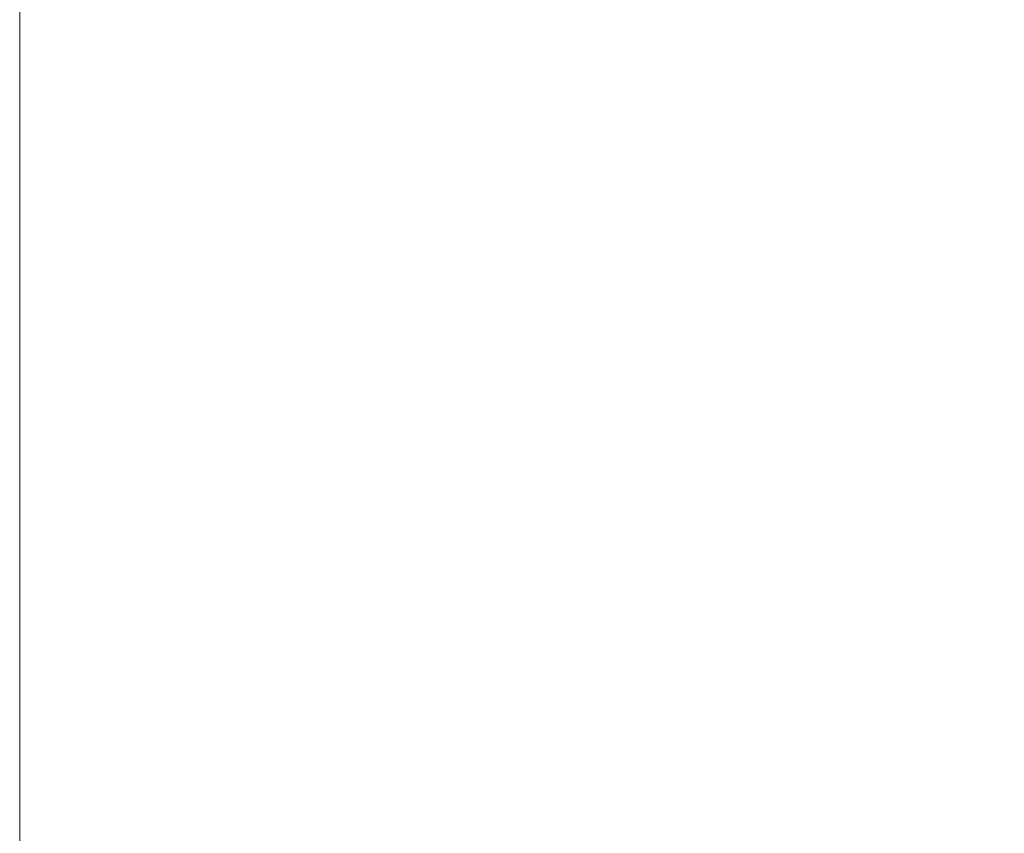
# Model space of a CAD drawing. Header units: inches. Extents: x -540 to -144, y -124 to 30.
# Tile 197 of 256: x -299.991 to -299.142, y -120.712 to -120.01. Entities that reach past the tile are written whole.
import ezdxf

# ---------------------------------------------------------------- set-up
doc = ezdxf.new("R2010")
doc.units = ezdxf.units.IN
doc.header["$MEASUREMENT"] = 0
doc.layers.add('A-FLOR-HRAL', color=1, linetype='Continuous', lineweight=9)

# ---------------------------------------------------------------- blocks, each defined once
blk = doc.blocks.new('Railing - 4_ x 4_-260334-_3D_')
at = {"layer": 'A-FLOR-HRAL'}
mesh = blk.add_polyface(dxfattribs=at)
corners = [(2, 2, 29), (2, 2), (-2, 2), (-2, 2, 29)]
mesh.append_faces([[corners[k] for k in face] for face in [(2, 3, 0, 1)]])
mesh = blk.add_polyface(dxfattribs=at)
corners = [(-2, 2), (2, 2), (2, -2), (-2, -2)]
mesh.append_faces([[corners[k] for k in face] for face in [(0, 1, 2, 3)]])
mesh = blk.add_polyface(dxfattribs=at)
corners = [(2, 2, 29), (-2, 2, 29), (-2, -2, 29), (2, -2, 29)]
mesh.append_faces([[corners[k] for k in face] for face in [(3, 0, 1, 2)]])
blk = doc.blocks.new('Railing - Railing-122112-_3D_')
at = {"rotation": 89.99999999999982}
blk.add_blockref('Railing - 4_ x 4_-260334-_3D_', (-297.99129, -121.22963), dxfattribs=at)
at = {"layer": 'A-FLOR-HRAL'}
mesh = blk.add_polyface(dxfattribs=at)
corners = [(-299.9913, -124.22963, 30), (-299.9913, -118.22963, 30), (-299.9913, -118.22963, 29), (-299.9913, -124.22963, 29)]
mesh.append_faces([[corners[k] for k in face] for face in [(2, 3, 0, 1)]])
mesh = blk.add_polyface(dxfattribs=at)
corners = [(-299.9913, -118.22963, 30), (-299.9913, -124.22963, 30), (-143.99129, -124.22963, 30), (-143.99129, -118.22963, 30)]
mesh.append_faces([[corners[k] for k in face] for face in [(3, 0, 1, 2)]])
mesh = blk.add_polyface(dxfattribs=at)
corners = [(-299.9913, -124.22963, 29), (-299.9913, -118.22963, 29), (-143.99129, -118.22963, 29), (-143.99129, -124.22963, 29)]
mesh.append_faces([[corners[k] for k in face] for face in [(0, 1, 2, 3)]])

msp = doc.modelspace()

# ---------------------------------------------------------------- block references
at = {"layer": 'A-FLOR-HRAL'}
msp.add_blockref('Railing - Railing-122112-_3D_', (0, 0), dxfattribs=at)

doc.saveas('drawing.dxf')
